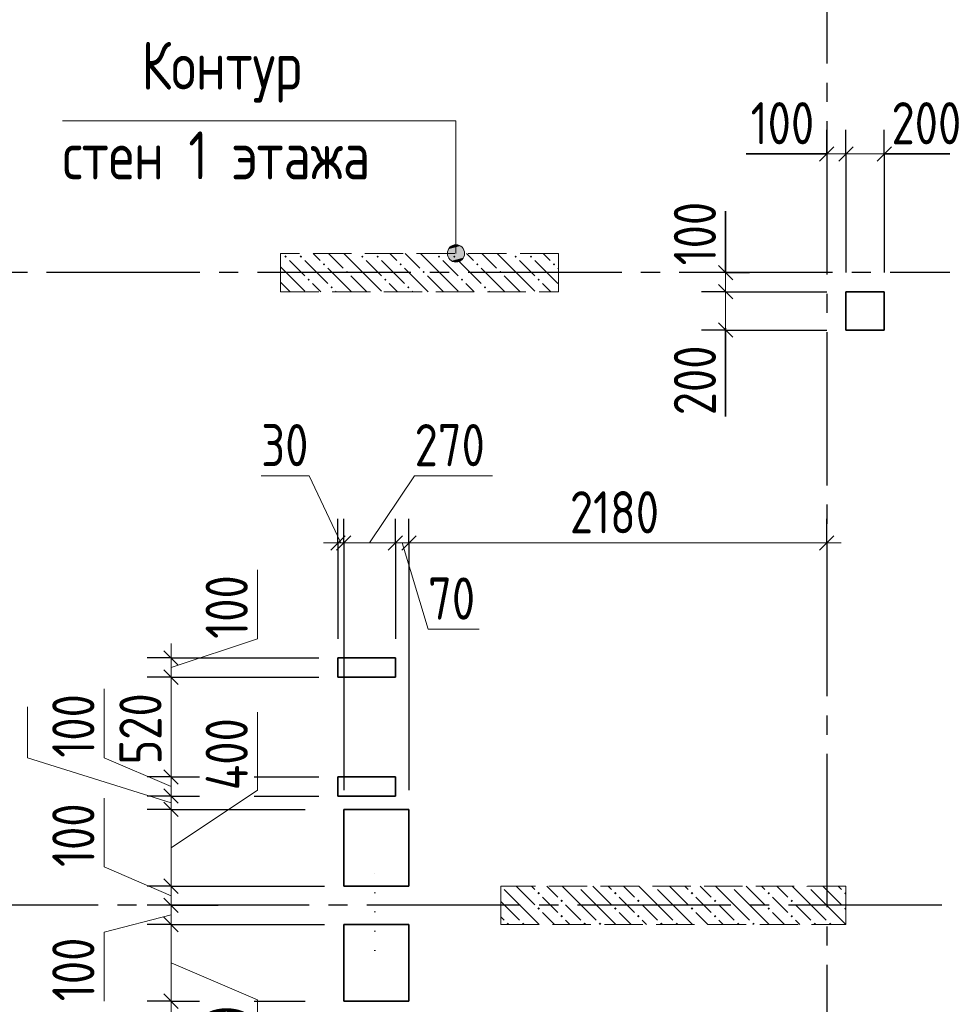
# Model space of a CAD drawing. Header units: millimetres. Extents: x 0 to 43617, y 0 to 59400.
# Tile 2 of 24: x 10414 to 15227, y 25314 to 30449. Entities that reach past the tile are written whole.
import ezdxf

# ---------------------------------------------------------------- set-up
doc = ezdxf.new("R2010")
doc.units = ezdxf.units.MM
for name, pattern in [('______2', [270, 200, -70]), ('______5', [1100, 800, -100, 100, -100]), ('______9', [100, 0, -100])]:
    doc.linetypes.add(name, pattern=pattern)
for name, color, linetype, lineweight in [('Standard', 7, 'Continuous', 25), ('ЖБ Пилон', 180, 'Continuous', 25), ('Оси', 40, '______5', 18), ('Примечания', 7, 'Continuous', 25), ('Сечения символ', 7, 'Continuous', 25)]:
    doc.layers.add(name, color=color, linetype=linetype, lineweight=lineweight)
doc.layers.add('ЖБ Перекрытие верхний уровень', color=7, linetype='Continuous', lineweight=25, true_color=0xe0e0ff)
doc.styles.add('GOST 2.304-81', font='txt')

msp = doc.modelspace()

# ---------------------------------------------------------------- hatches: boundary and pattern name
at = {"layer": 'ЖБ Пилон', "linetype": 'Continuous', "lineweight": 18, "transparency": 33554687}
for points in [[(11794.45190429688, 29213.14086914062), (11800.9521484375, 29219.64111328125), (11807.45239257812, 29213.14086914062), (11800.9521484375, 29206.63452148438)], [(11874.45068359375, 29213.14086914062), (11880.95092773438, 29219.64111328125), (11887.451171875, 29213.14086914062), (11880.95092773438, 29206.63452148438)], [(12194.45190429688, 29213.14086914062), (12200.9521484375, 29219.64111328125), (12207.45239257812, 29213.14086914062), (12200.9521484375, 29206.63452148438)], [(12274.45068359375, 29213.14086914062), (12280.95092773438, 29219.64111328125), (12287.451171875, 29213.14086914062), (12280.95092773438, 29206.63452148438)], [(12594.45190429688, 29213.14086914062), (12600.9521484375, 29219.64111328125), (12607.45239257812, 29213.14086914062), (12600.9521484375, 29206.63452148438)], [(12674.45068359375, 29213.14086914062), (12680.95092773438, 29219.64111328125), (12687.451171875, 29213.14086914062), (12680.95092773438, 29206.63452148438)], [(12994.45190429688, 29213.14086914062), (13000.9521484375, 29219.64111328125), (13007.45239257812, 29213.14086914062), (13000.9521484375, 29206.63452148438)], [(13074.45068359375, 29213.14086914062), (13080.95092773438, 29219.64111328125), (13087.451171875, 29213.14086914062), (13080.95092773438, 29206.63452148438)], [(11994.45190429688, 29173.13232421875), (12000.9521484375, 29179.638671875), (12007.45239257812, 29173.13232421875), (12000.9521484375, 29166.63208007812)], [(12394.45190429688, 29173.13232421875), (12400.9521484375, 29179.638671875), (12407.45239257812, 29173.13232421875), (12400.9521484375, 29166.63208007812)], [(12794.45190429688, 29173.13232421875), (12800.9521484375, 29179.638671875), (12807.45239257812, 29173.13232421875), (12800.9521484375, 29166.63208007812)], [(13194.45190429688, 29173.13232421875), (13200.9521484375, 29179.638671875), (13207.45239257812, 29173.13232421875), (13200.9521484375, 29166.63208007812)], [(12114.453125, 29133.14208984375), (12120.95336914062, 29139.63012695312), (12127.45361328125, 29133.14208984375), (12120.95336914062, 29126.64184570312)], [(12514.453125, 29133.14208984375), (12520.95336914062, 29139.63012695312), (12527.45361328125, 29133.14208984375), (12520.95336914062, 29126.64184570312)], [(12914.453125, 29133.14208984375), (12920.95336914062, 29139.63012695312), (12927.45361328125, 29133.14208984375), (12920.95336914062, 29126.64184570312)], [(11914.453125, 29093.1396484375), (11920.95336914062, 29099.63989257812), (11927.45361328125, 29093.1396484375), (11920.95336914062, 29086.63330078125)], [(12314.453125, 29093.1396484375), (12320.95336914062, 29099.63989257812), (12327.45361328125, 29093.1396484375), (12320.95336914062, 29086.63330078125)], [(12714.453125, 29093.1396484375), (12720.95336914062, 29099.63989257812), (12727.45361328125, 29093.1396484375), (12720.95336914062, 29086.63330078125)], [(13114.453125, 29093.1396484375), (13120.95336914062, 29099.63989257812), (13127.45361328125, 29093.1396484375), (13120.95336914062, 29086.63330078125)], [(12034.45434570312, 29053.13110351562), (12040.95458984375, 29059.63745117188), (12047.44873046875, 29053.13110351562), (12040.95458984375, 29046.64306640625)], [(12434.45434570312, 29053.13110351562), (12440.95458984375, 29059.63745117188), (12447.44873046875, 29053.13110351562), (12440.95458984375, 29046.64306640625)], [(12834.45434570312, 29053.13110351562), (12840.95458984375, 29059.63745117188), (12847.44873046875, 29053.13110351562), (12840.95458984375, 29046.64306640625)], [(12924.31325143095, 25929.99877929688), (12923.9990234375, 25929.68425625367), (12923.9990234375, 25929.99877929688)], [(13114.453125, 25893.13354492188), (13120.95336914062, 25899.63989257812), (13127.45361328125, 25893.13354492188), (13120.95336914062, 25886.63330078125)], [(13324.31325143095, 25929.99877929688), (13320.95336914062, 25926.6357421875), (13317.5934868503, 25929.99877929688)], [(13514.453125, 25893.13354492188), (13520.95336914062, 25899.63989257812), (13527.45361328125, 25893.13354492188), (13520.95336914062, 25886.63330078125)], [(13724.31325143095, 25929.99877929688), (13720.95336914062, 25926.6357421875), (13717.5934868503, 25929.99877929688)], [(13914.453125, 25893.13354492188), (13920.95336914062, 25899.63989257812), (13927.45361328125, 25893.13354492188), (13920.95336914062, 25886.63330078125)], [(14124.31325143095, 25929.99877929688), (14120.95336914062, 25926.6357421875), (14117.5934868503, 25929.99877929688)], [(14314.453125, 25893.13354492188), (14320.95336914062, 25899.63989257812), (14327.45361328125, 25893.13354492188), (14320.95336914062, 25886.63330078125)], [(14524.31325143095, 25929.99877929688), (14520.95336914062, 25926.6357421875), (14517.5934868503, 25929.99877929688)], [(14714.453125, 25893.13354492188), (14720.95336914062, 25899.63989257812), (14723.9990234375, 25896.59137851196), (14723.9990234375, 25889.67895507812), (14720.95336914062, 25886.63330078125)], [(13234.45434570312, 25853.13110351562), (13240.95458984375, 25859.63745117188), (13247.44873046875, 25853.13110351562), (13240.95458984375, 25846.64306640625)], [(13634.45434570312, 25853.13110351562), (13640.95458984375, 25859.63745117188), (13647.44873046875, 25853.13110351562), (13640.95458984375, 25846.64306640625)], [(14034.45434570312, 25853.13110351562), (14040.95458984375, 25859.63745117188), (14047.44873046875, 25853.13110351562), (14040.95458984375, 25846.64306640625)], [(14434.45434570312, 25853.13110351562), (14440.95458984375, 25859.63745117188), (14447.44873046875, 25853.13110351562), (14440.95458984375, 25846.64306640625)], [(13114.453125, 25813.14086914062), (13120.95336914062, 25819.64111328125), (13127.45361328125, 25813.14086914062), (13120.95336914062, 25806.63452148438)], [(13234.45434570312, 25773.13232421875), (13240.95458984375, 25779.638671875), (13247.44873046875, 25773.13232421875), (13240.95458984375, 25766.63208007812)], [(13514.453125, 25813.14086914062), (13520.95336914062, 25819.64111328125), (13527.45361328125, 25813.14086914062), (13520.95336914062, 25806.63452148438)], [(13634.45434570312, 25773.13232421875), (13640.95458984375, 25779.638671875), (13647.44873046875, 25773.13232421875), (13640.95458984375, 25766.63208007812)], [(13914.453125, 25813.14086914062), (13920.95336914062, 25819.64111328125), (13927.45361328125, 25813.14086914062), (13920.95336914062, 25806.63452148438)], [(14034.45434570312, 25773.13232421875), (14040.95458984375, 25779.638671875), (14047.44873046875, 25773.13232421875), (14040.95458984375, 25766.63208007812)], [(14314.453125, 25813.14086914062), (14320.95336914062, 25819.64111328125), (14327.45361328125, 25813.14086914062), (14320.95336914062, 25806.63452148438)], [(14434.45434570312, 25773.13232421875), (14440.95458984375, 25779.638671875), (14447.44873046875, 25773.13232421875), (14440.95458984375, 25766.63208007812)], [(14714.453125, 25813.14086914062), (14720.95336914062, 25819.64111328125), (14723.9990234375, 25816.59545898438), (14723.9990234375, 25809.68303555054), (14720.95336914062, 25806.63452148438)], [(12954.443359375, 25733.14208984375), (12960.94970703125, 25739.63012695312), (12967.44995117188, 25733.14208984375), (12964.30958932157, 25729.99877929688), (12957.58666992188, 25729.99877929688)], [(13034.45434570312, 25733.14208984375), (13040.95458984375, 25739.63012695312), (13047.44873046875, 25733.14208984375), (13044.31131731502, 25729.99877929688), (13037.59470755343, 25729.99877929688)], [(13354.44946289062, 25733.14208984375), (13360.94970703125, 25739.63012695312), (13367.44995117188, 25733.14208984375), (13364.30958932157, 25729.99877929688), (13357.58982474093, 25729.99877929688)], [(13434.45434570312, 25733.14208984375), (13440.95458984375, 25739.63012695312), (13447.44873046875, 25733.14208984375), (13444.31131731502, 25729.99877929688), (13437.59470755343, 25729.99877929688)], [(13754.44946289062, 25733.14208984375), (13760.94970703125, 25739.63012695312), (13767.44995117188, 25733.14208984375), (13764.30958932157, 25729.99877929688), (13757.58982474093, 25729.99877929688)], [(13834.45434570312, 25733.14208984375), (13840.95458984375, 25739.63012695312), (13847.44873046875, 25733.14208984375), (13844.31131731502, 25729.99877929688), (13837.59470755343, 25729.99877929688)], [(14154.44946289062, 25733.14208984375), (14160.94970703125, 25739.63012695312), (14167.44995117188, 25733.14208984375), (14164.30958932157, 25729.99877929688), (14157.58982474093, 25729.99877929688)], [(14234.45434570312, 25733.14208984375), (14240.95458984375, 25739.63012695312), (14247.44873046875, 25733.14208984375), (14244.31131731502, 25729.99877929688), (14237.59470755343, 25729.99877929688)], [(14554.44946289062, 25733.14208984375), (14560.94970703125, 25739.63012695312), (14567.44995117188, 25733.14208984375), (14564.30958932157, 25729.99877929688), (14557.58982474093, 25729.99877929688)], [(14634.45434570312, 25733.14208984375), (14640.95458984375, 25739.63012695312), (14647.44873046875, 25733.14208984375), (14644.31131731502, 25729.99877929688), (14637.59470755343, 25729.99877929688)]]:
    msp.add_hatch(color=7, dxfattribs=at).paths.add_polyline_path(points, flags=16)
at = {"layer": 'Примечания', "linetype": 'Continuous', "lineweight": 13, "transparency": 33554687}
for points in [[(12667.21801757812, 29268.69506835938), (12712.22534179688, 29268.69506835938), (12689.71557617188, 29275)], [(12728.41186523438, 29252.50244140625), (12651.01928710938, 29252.50244140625), (12644.72045898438, 29229.99877929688)], [(12728.41186523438, 29252.50244140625), (12644.72045898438, 29229.99877929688), (12734.72290039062, 29229.99877929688)], [(12734.72290039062, 29229.99877929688), (12644.72045898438, 29229.99877929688), (12651.01928710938, 29207.50122070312)], [(12712.22534179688, 29268.69506835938), (12667.21801757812, 29268.69506835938), (12651.01928710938, 29252.50244140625)], [(12712.22534179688, 29268.69506835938), (12651.01928710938, 29252.50244140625), (12728.41186523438, 29252.50244140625)], [(12734.72290039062, 29229.99877929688), (12651.01928710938, 29207.50122070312), (12728.41186523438, 29207.50122070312)], [(12728.41186523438, 29207.50122070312), (12651.01928710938, 29207.50122070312), (12667.21801757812, 29191.29638671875)], [(12728.41186523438, 29207.50122070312), (12667.21801757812, 29191.29638671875), (12712.22534179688, 29191.29638671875)], [(12712.22534179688, 29191.29638671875), (12667.21801757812, 29191.29638671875), (12689.71557617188, 29185.00366210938)]]:
    msp.add_hatch(color=7, dxfattribs=at).paths.add_polyline_path(points)

# ---------------------------------------------------------------- linework, layer by layer
at = {"layer": 'Standard', "color": 251, "linetype": 'Continuous', "lineweight": -3, "true_color": 0x656565, "transparency": 33554687}
for p, q in [((14623.9990234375, 29749.072265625), (14623.9990234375, 29874.06616210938)), ((14723.9990234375, 29749.072265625), (14723.9990234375, 29874.06616210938)), ((14923.9990234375, 29749.072265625), (14923.9990234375, 29874.06616210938)), ((14623.9990234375, 29749.072265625), (14623.9990234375, 29624.072265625)), ((14623.9990234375, 29749.072265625), (14623.9990234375, 29749.072265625)), ((14723.9990234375, 29749.072265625), (14723.9990234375, 29624.072265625)), ((14723.9990234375, 29749.072265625), (14723.9990234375, 29129.99877929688)), ((14923.9990234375, 29749.072265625), (14923.9990234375, 29624.072265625)), ((14923.9990234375, 29749.072265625), (14923.9990234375, 29129.99877929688)), ((14095.99609375, 29129.99877929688), (13970.99609375, 29129.99877929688)), ((14095.99609375, 29129.99877929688), (14220.99609375, 29129.99877929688)), ((14095.99609375, 29129.99877929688), (14095.99609375, 29129.99877929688)), ((14095.99609375, 29029.99877929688), (13970.99609375, 29029.99877929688)), ((14095.99609375, 29029.99877929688), (14220.99609375, 29029.99877929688)), ((14095.99609375, 29029.99877929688), (14623.9990234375, 29029.99877929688)), ((14095.99609375, 28829.99877929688), (13970.99609375, 28829.99877929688)), ((14095.99609375, 28829.99877929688), (14220.99609375, 28829.99877929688)), ((14095.99609375, 28829.99877929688), (14623.9990234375, 28829.99877929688)), ((12074.00512695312, 27719.9951171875), (12074.00512695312, 27844.9951171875)), ((12104.11376953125, 27719.9951171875), (12104.11376953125, 27844.9951171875)), ((12374.00512695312, 27719.9951171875), (12374.00512695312, 27844.9951171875)), ((12444.1162109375, 27719.9951171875), (12444.1162109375, 27844.9951171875)), ((14623.9990234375, 27719.9951171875), (14623.9990234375, 27844.9951171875)), ((12074.00512695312, 27719.9951171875), (12074.00512695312, 27595.00122070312)), ((12104.11376953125, 27719.9951171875), (12104.11376953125, 27595.00122070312)), ((12374.00512695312, 27719.9951171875), (12374.00512695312, 27595.00122070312)), ((12444.1162109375, 27719.9951171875), (12444.1162109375, 27595.00122070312)), ((14623.9990234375, 27719.9951171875), (14623.9990234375, 27595.00122070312)), ((14623.9990234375, 27719.9951171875), (14623.9990234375, 27719.9951171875)), ((11203.8818359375, 27119.93408203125), (11078.88793945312, 27119.93408203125)), ((11203.8818359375, 27119.93408203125), (11328.8818359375, 27119.93408203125)), ((11203.8818359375, 27019.93408203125), (11078.88793945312, 27019.93408203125)), ((11203.8818359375, 27019.93408203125), (11328.8818359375, 27019.93408203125)), ((11203.8818359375, 26499.93286132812), (11078.88793945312, 26499.93286132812)), ((11203.8818359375, 26499.93286132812), (11328.8818359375, 26499.93286132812)), ((11203.8818359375, 26399.93286132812), (11078.88793945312, 26399.93286132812)), ((11203.8818359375, 26399.93286132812), (11328.8818359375, 26399.93286132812)), ((11203.8818359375, 26329.99877929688), (11078.88793945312, 26329.99877929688)), ((11203.8818359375, 26329.99877929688), (11328.8818359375, 26329.99877929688)), ((11203.8818359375, 25929.99877929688), (11078.88793945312, 25929.99877929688)), ((11203.8818359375, 25929.99877929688), (11328.8818359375, 25929.99877929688)), ((11203.8818359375, 25829.99877929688), (11078.88793945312, 25829.99877929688)), ((11203.8818359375, 25829.99877929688), (11328.8818359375, 25829.99877929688)), ((11203.8818359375, 25729.99877929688), (11078.88793945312, 25729.99877929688)), ((11203.8818359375, 25729.99877929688), (11328.8818359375, 25729.99877929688)), ((11203.8818359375, 25330.06591796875), (11078.88793945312, 25330.06591796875)), ((11203.8818359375, 25330.06591796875), (11328.8818359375, 25330.06591796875))]:
    msp.add_line(p, q, dxfattribs=at)
at = {"layer": 'Standard', "color": 7, "linetype": 'Continuous', "lineweight": 25, "transparency": 33554687}
for p, q in [((14586.4990234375, 29711.57836914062), (14661.4990234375, 29786.572265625)), ((14686.4990234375, 29711.57836914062), (14761.4990234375, 29786.572265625)), ((14886.4990234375, 29711.57836914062), (14961.4990234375, 29786.572265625)), ((14058.49609375, 29167.49267578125), (14133.49609375, 29092.49877929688)), ((14058.49609375, 29067.49267578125), (14133.49609375, 28992.49877929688)), ((14058.49609375, 28867.49267578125), (14133.49609375, 28792.49877929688)), ((12036.4990234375, 27682.4951171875), (12111.50512695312, 27757.50122070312)), ((12066.61376953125, 27682.4951171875), (12141.61376953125, 27757.50122070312)), ((12336.4990234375, 27682.4951171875), (12411.50512695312, 27757.50122070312)), ((12406.6162109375, 27682.4951171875), (12481.6162109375, 27757.50122070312)), ((14586.4990234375, 27682.4951171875), (14661.4990234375, 27757.50122070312)), ((11166.3818359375, 27157.43408203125), (11241.3818359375, 27082.43408203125)), ((11166.3818359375, 27057.43408203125), (11241.3818359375, 26982.43408203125)), ((11166.3818359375, 26537.43286132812), (11241.3818359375, 26462.43286132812)), ((11166.3818359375, 26437.43286132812), (11241.3818359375, 26362.43286132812)), ((11166.3818359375, 26367.49267578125), (11241.3818359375, 26292.49877929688)), ((11166.3818359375, 25967.49267578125), (11241.3818359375, 25892.49877929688)), ((11166.3818359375, 25867.49267578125), (11241.3818359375, 25792.49877929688)), ((11166.3818359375, 25767.49267578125), (11241.3818359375, 25692.49877929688)), ((11166.3818359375, 25367.56591796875), (11241.3818359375, 25292.55981445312))]:
    msp.add_line(p, q, dxfattribs=at)
at = {"layer": 'Standard', "color": 7, "linetype": 'Continuous', "lineweight": 13, "transparency": 33554687}
for p, q in [((14623.9990234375, 29749.072265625), (14548.9990234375, 29749.072265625)), ((14623.9990234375, 29749.072265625), (14723.9990234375, 29749.072265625)), ((14723.9990234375, 29749.072265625), (14923.9990234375, 29749.072265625)), ((14923.9990234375, 29749.072265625), (14998.9990234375, 29749.072265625)), ((14095.99609375, 29129.99877929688), (14095.99609375, 29205.0048828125)), ((14095.99609375, 29029.99877929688), (14095.99609375, 28829.99877929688)), ((14095.99609375, 28829.99877929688), (14095.99609375, 28754.99877929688)), ((11924.2919921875, 28070.00122070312), (11674.00512695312, 28070.00122070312)), ((12089.05639648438, 27719.9951171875), (11924.2919921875, 28070.00122070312)), ((12239.05639648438, 27719.9951171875), (12474.00512695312, 28070.00122070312)), ((12474.00512695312, 28070.00122070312), (12880.62133789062, 28070.00122070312)), ((12074.00512695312, 27719.9951171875), (11998.9990234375, 27719.9951171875)), ((12074.00512695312, 27719.9951171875), (12104.11376953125, 27719.9951171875)), ((12104.11376953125, 27719.9951171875), (12374.00512695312, 27719.9951171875)), ((12374.00512695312, 27719.9951171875), (12444.1162109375, 27719.9951171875)), ((12409.0576171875, 27719.9951171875), (12544.1162109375, 27270.00122070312)), ((12444.1162109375, 27719.9951171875), (14623.9990234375, 27719.9951171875)), ((14623.9990234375, 27719.9951171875), (14698.9990234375, 27719.9951171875)), ((11653.92456054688, 27219.93408203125), (11653.92456054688, 27579.65698242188)), ((12544.1162109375, 27270.00122070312), (12810.04028320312, 27270.00122070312)), ((11203.8818359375, 27069.94018554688), (11653.92456054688, 27219.93408203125)), ((11203.8818359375, 27119.93408203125), (11203.8818359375, 27194.92797851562)), ((11203.8818359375, 27119.93408203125), (11203.8818359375, 27019.93408203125)), ((10853.92456054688, 26599.93286132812), (10853.92456054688, 26959.66186523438)), ((10453.88793945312, 26599.93286132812), (10453.88793945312, 26865.86303710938)), ((11653.92456054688, 26429.99877929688), (11653.92456054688, 26836.62109375)), ((11203.8818359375, 26364.9658203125), (10453.88793945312, 26599.93286132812)), ((11203.8818359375, 26449.93286132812), (10853.92456054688, 26599.93286132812)), ((11203.8818359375, 26129.99877929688), (11653.92456054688, 26429.99877929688)), ((11203.8818359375, 26399.93286132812), (11203.8818359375, 26329.99877929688)), ((10853.92456054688, 26029.99877929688), (10853.92456054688, 26389.72778320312)), ((11203.8818359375, 25879.99877929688), (10853.92456054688, 26029.99877929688)), ((11203.8818359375, 25829.99877929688), (11203.8818359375, 25729.99877929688)), ((11203.8818359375, 25779.99877929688), (10853.92456054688, 25689.72778320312)), ((11203.8818359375, 25729.99877929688), (11203.8818359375, 25330.06591796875)), ((10853.92456054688, 25689.72778320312), (10853.92456054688, 25329.99877929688)), ((11203.8818359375, 25530.029296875), (11653.92456054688, 25336.68212890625)), ((11203.8818359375, 25330.06591796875), (11203.8818359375, 25260.05859375)), ((11653.92456054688, 25336.68212890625), (11653.92456054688, 24930.06591796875))]:
    msp.add_line(p, q, dxfattribs=at)
for points in [[(14095.99609375, 29129.99877929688), (14095.99609375, 29099.85176199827), (14095.99609375, 29099.85176199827), (14095.99609375, 29029.99877929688)], [(11203.8818359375, 27019.93408203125), (11203.8818359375, 26897.56516511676), (11203.8818359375, 26897.56516511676), (11203.8818359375, 26791.37281640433), (11203.8818359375, 26791.37281640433), (11203.8818359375, 26511.24340379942), (11203.8818359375, 26511.24340379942), (11203.8818359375, 26499.93286132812)], [(11203.8818359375, 26499.93286132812), (11203.8818359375, 26498.53978757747), (11203.8818359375, 26498.53978757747), (11203.8818359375, 26399.93286132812)], [(11203.8818359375, 26329.99877929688), (11203.8818359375, 26301.61868364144), (11203.8818359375, 26301.61868364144), (11203.8818359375, 26138.87868528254), (11203.8818359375, 26138.87868528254), (11203.8818359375, 25929.99877929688)], [(11203.8818359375, 25929.99877929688), (11203.8818359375, 25846.04565645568), (11203.8818359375, 25846.04565645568), (11203.8818359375, 25829.99877929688)]]:
    msp.add_lwpolyline(points, dxfattribs=at)
at = {"layer": 'Standard', "color": 251, "linetype": 'Continuous', "lineweight": -3, "true_color": 0x656565, "transparency": 33554687}
for points in [[(12074.00512695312, 27719.9951171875), (12074.00512695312, 27688.88503360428), (12074.00512695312, 27688.88503360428), (12074.00512695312, 27219.9951171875)], [(12104.11376953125, 27719.9951171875), (12104.11376953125, 27661.20265425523), (12104.11376953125, 27661.20265425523), (12104.11376953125, 26429.99877929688)], [(12374.00512695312, 27719.9951171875), (12374.00512695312, 27413.06011777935), (12374.00512695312, 27413.06011777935), (12374.00512695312, 27219.9951171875)], [(12444.1162109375, 27719.9951171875), (12444.1162109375, 27348.59883831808), (12444.1162109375, 27348.59883831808), (12444.1162109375, 26429.99877929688)], [(11203.8818359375, 27119.93408203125), (11507.23119837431, 27119.93408203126), (11507.23119837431, 27119.93408203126), (11550.46305297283, 27119.93408203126), (11550.46305297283, 27119.93408203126), (11590.91750272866, 27119.93408203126), (11590.91750272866, 27119.93408203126), (11591.87297684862, 27119.93408203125), (11591.87297684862, 27119.93408203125), (11602.8474708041, 27119.93408203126), (11602.8474708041, 27119.93408203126), (11608.55763824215, 27119.93408203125), (11608.55763824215, 27119.93408203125), (11615.129016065, 27119.93408203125), (11615.129016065, 27119.93408203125), (11624.93208972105, 27119.93408203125), (11624.93208972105, 27119.93408203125), (11636.92016601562, 27119.93408203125), (11636.92016601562, 27119.93408203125), (11636.92016601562, 27119.93408203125), (11636.92016601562, 27119.93408203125), (11636.92016601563, 27119.93408203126), (11636.92016601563, 27119.93408203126), (11973.88916015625, 27119.93408203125)], [(11203.8818359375, 27019.93408203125), (11313.67827016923, 27019.93408203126), (11313.67827016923, 27019.93408203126), (11421.43104895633, 27019.93408203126), (11421.43104895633, 27019.93408203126), (11522.26131441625, 27019.93408203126), (11522.26131441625, 27019.93408203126), (11524.64277578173, 27019.93408203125), (11524.64277578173, 27019.93408203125), (11551.99603717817, 27019.93408203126), (11551.99603717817, 27019.93408203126), (11566.22828362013, 27019.93408203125), (11566.22828362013, 27019.93408203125), (11582.60704477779, 27019.93408203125), (11582.60704477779, 27019.93408203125), (11607.04061203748, 27019.93408203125), (11607.04061203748, 27019.93408203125), (11636.92016601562, 27019.93408203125), (11636.92016601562, 27019.93408203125), (11636.92016601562, 27019.93408203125), (11636.92016601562, 27019.93408203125), (11636.92016601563, 27019.93408203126), (11636.92016601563, 27019.93408203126), (11973.88916015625, 27019.93408203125)], [(11203.8818359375, 26499.93286132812), (11287.56796157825, 26499.93286132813), (11287.56796157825, 26499.93286132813), (11346.11512286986, 26499.93286132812), (11346.11512286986, 26499.93286132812), (11351.9775390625, 26499.93286132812)], [(11636.92016601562, 26499.93286132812), (11636.92016601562, 26499.93286132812), (11636.92016601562, 26499.93286132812), (11636.92016601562, 26499.93286132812), (11636.92016601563, 26499.93286132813), (11636.92016601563, 26499.93286132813), (11973.88916015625, 26499.93286132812)], [(11203.8818359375, 26399.93286132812), (11236.71652795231, 26399.93286132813), (11236.71652795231, 26399.93286132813), (11303.78576824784, 26399.93286132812), (11303.78576824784, 26399.93286132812), (11351.9775390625, 26399.93286132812)], [(11636.92016601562, 26399.93286132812), (11636.92016601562, 26399.93286132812), (11636.92016601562, 26399.93286132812), (11636.92016601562, 26399.93286132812), (11636.92016601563, 26399.93286132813), (11636.92016601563, 26399.93286132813), (11973.88916015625, 26399.93286132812)], [(11203.8818359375, 26329.99877929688), (11274.18312266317, 26329.99877929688), (11274.18312266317, 26329.99877929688), (11358.22648372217, 26329.99877929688), (11358.22648372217, 26329.99877929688), (11483.60099131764, 26329.99877929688), (11483.60099131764, 26329.99877929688), (11636.92016601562, 26329.99877929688), (11636.92016601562, 26329.99877929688), (11636.92016601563, 26329.99877929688), (11636.92016601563, 26329.99877929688), (11903.76586914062, 26329.99877929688)], [(11203.8818359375, 25929.99877929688), (11228.13859857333, 25929.99877929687), (11228.13859857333, 25929.99877929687), (11412.03508058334, 25929.99877929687), (11412.03508058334, 25929.99877929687), (11636.92016601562, 25929.99877929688), (11636.92016601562, 25929.99877929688), (11636.92016601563, 25929.99877929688), (11636.92016601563, 25929.99877929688), (12003.8818359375, 25929.99877929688)], [(11203.8818359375, 25829.99877929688), (11394.14360289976, 25829.99877929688), (11394.14360289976, 25829.99877929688), (11449.96948242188, 25829.99877929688)], [(11203.8818359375, 25729.99877929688), (11376.25212521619, 25729.99877929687), (11376.25212521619, 25729.99877929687), (11636.92016601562, 25729.99877929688), (11636.92016601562, 25729.99877929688), (11636.92016601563, 25729.99877929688), (11636.92016601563, 25729.99877929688), (12003.8818359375, 25729.99877929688)], [(11203.8818359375, 25330.06591796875), (11304.69822658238, 25330.06591796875), (11304.69822658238, 25330.06591796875), (11351.9775390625, 25330.06591796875)], [(11636.92016601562, 25330.06591796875), (11636.92016601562, 25330.06591796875), (11636.92016601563, 25330.06591796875), (11636.92016601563, 25330.06591796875), (11903.76586914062, 25330.06591796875)]]:
    msp.add_lwpolyline(points, dxfattribs=at)
at = {"layer": 'ЖБ Перекрытие верхний уровень', "color": 7, "linetype": 'Continuous', "lineweight": 35, "transparency": 33554687}
for p, q in [((14623.9990234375, 29749.072265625), (14203.99780273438, 29749.072265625)), ((14923.9990234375, 29749.072265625), (15393.994140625, 29749.072265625)), ((14095.99609375, 29129.99877929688), (14095.99609375, 29450)), ((14923.9990234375, 29029.99877929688), (14723.9990234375, 29029.99877929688)), ((14723.9990234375, 29029.99877929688), (14723.9990234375, 28829.99877929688)), ((14923.9990234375, 28829.99877929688), (14923.9990234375, 29029.99877929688)), ((14095.99609375, 28839.99633789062), (14095.99609375, 28379.99877929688)), ((14723.9990234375, 28829.99877929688), (14923.9990234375, 28829.99877929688)), ((12374.00512695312, 27120.00122070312), (12074.00512695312, 27120.00122070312)), ((12074.00512695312, 27120.00122070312), (12074.00512695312, 27020.00122070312)), ((12374.00512695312, 27020.00122070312), (12374.00512695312, 27120.00122070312)), ((12074.00512695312, 27020.00122070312), (12374.00512695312, 27020.00122070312)), ((12374.00512695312, 26500), (12074.00512695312, 26500)), ((12074.00512695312, 26500), (12074.00512695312, 26400)), ((12374.00512695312, 26400), (12374.00512695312, 26500)), ((12074.00512695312, 26400), (12374.00512695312, 26400)), ((12444.00024414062, 26329.99877929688), (12103.99780273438, 26329.99877929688)), ((12103.99780273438, 26329.99877929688), (12103.99780273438, 25929.99877929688)), ((12444.00024414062, 25929.99877929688), (12444.00024414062, 26329.99877929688)), ((12103.99780273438, 25929.99877929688), (12444.00024414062, 25929.99877929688)), ((12444.00024414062, 25729.99877929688), (12103.99780273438, 25729.99877929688)), ((12103.99780273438, 25729.99877929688), (12103.99780273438, 25329.99877929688)), ((12444.00024414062, 25329.99877929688), (12444.00024414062, 25729.99877929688)), ((12103.99780273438, 25329.99877929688), (12444.00024414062, 25329.99877929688))]:
    msp.add_line(p, q, dxfattribs=at)
at = {"layer": 'ЖБ Пилон', "color": 253, "linetype": '______2', "lineweight": 13, "true_color": 0xa0a0a0, "transparency": 33554687}
for p, q in [((13223.9990234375, 29229.99877929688), (11774.00512695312, 29229.99877929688)), ((11774.00512695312, 29229.99877929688), (11774.00512695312, 29029.99877929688)), ((13223.9990234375, 29029.99877929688), (13223.9990234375, 29229.99877929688)), ((11774.00512695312, 29029.99877929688), (13223.9990234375, 29029.99877929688)), ((14723.9990234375, 25929.99877929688), (12923.9990234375, 25929.99877929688)), ((12923.9990234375, 25929.99877929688), (12923.9990234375, 25729.99877929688)), ((14723.9990234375, 25729.99877929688), (14723.9990234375, 25929.99877929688)), ((12923.9990234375, 25729.99877929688), (14723.9990234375, 25729.99877929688))]:
    msp.add_line(p, q, dxfattribs=at)
at = {"layer": 'ЖБ Пилон', "color": 9, "linetype": 'Continuous', "lineweight": 18, "true_color": 0xc7c7c7, "transparency": 33554687}
for p, q in [((11944.091796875, 29229.99877929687), (11980.95092773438, 29193.1396484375)), ((12024.08447265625, 29229.99877929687), (12100.9521484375, 29153.13110351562)), ((12220.95336914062, 29113.14086914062), (12104.09545898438, 29229.99877929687)), ((12344.091796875, 29229.99877929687), (12380.95092773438, 29193.1396484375)), ((12424.08447265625, 29229.99877929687), (12500.9521484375, 29153.13110351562)), ((12620.95336914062, 29113.14086914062), (12504.09545898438, 29229.99877929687)), ((12744.091796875, 29229.99877929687), (12780.95092773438, 29193.1396484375)), ((12824.08447265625, 29229.99877929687), (12900.9521484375, 29153.13110351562)), ((13020.95336914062, 29113.14086914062), (12904.09545898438, 29229.99877929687)), ((13144.091796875, 29229.99877929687), (13180.95092773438, 29193.1396484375)), ((11820.95336914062, 29193.1396484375), (11900.9521484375, 29113.14086914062)), ((11900.9521484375, 29193.1396484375), (12020.95336914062, 29073.13232421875)), ((12220.95336914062, 29193.1396484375), (12300.9521484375, 29113.14086914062)), ((12300.9521484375, 29193.1396484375), (12420.95336914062, 29073.13232421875)), ((12620.95336914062, 29193.1396484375), (12700.9521484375, 29113.14086914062)), ((12700.9521484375, 29193.1396484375), (12820.95336914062, 29073.13232421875)), ((13020.95336914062, 29193.1396484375), (13100.9521484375, 29113.14086914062)), ((13100.9521484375, 29193.1396484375), (13220.95336914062, 29073.13232421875)), ((11820.95336914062, 29113.14086914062), (11774.00512695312, 29160.08911132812)), ((12140.95458984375, 29033.14208984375), (12020.95336914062, 29153.13110351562)), ((12540.95458984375, 29033.14208984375), (12420.95336914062, 29153.13110351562)), ((12940.95458984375, 29033.14208984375), (12820.95336914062, 29153.13110351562)), ((13223.9990234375, 29150.08575903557), (13220.95336914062, 29153.13110351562)), ((11774.00512695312, 29080.09033203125), (11820.95336914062, 29033.14208984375)), ((11820.95336914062, 29113.14086914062), (11900.9521484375, 29033.14208984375)), ((11980.95092773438, 29033.14208984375), (11940.95458984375, 29073.13232421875)), ((12140.95458984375, 29113.14086914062), (12220.95336914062, 29033.14208984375)), ((12220.95336914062, 29113.14086914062), (12300.9521484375, 29033.14208984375)), ((12380.95092773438, 29033.14208984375), (12340.95458984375, 29073.13232421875)), ((12540.95458984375, 29113.14086914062), (12620.95336914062, 29033.14208984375)), ((12620.95336914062, 29113.14086914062), (12700.9521484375, 29033.14208984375)), ((12780.95092773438, 29033.14208984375), (12740.95458984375, 29073.13232421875)), ((12940.95458984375, 29113.14086914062), (13020.95336914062, 29033.14208984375)), ((13020.95336914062, 29113.14086914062), (13100.9521484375, 29033.14208984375)), ((13180.95092773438, 29033.14208984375), (13140.95458984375, 29073.13232421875)), ((11820.95336914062, 29033.14208984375), (11824.0966796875, 29029.99877929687)), ((11984.09423828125, 29029.99877929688), (11980.95092773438, 29033.14208984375)), ((12060.94970703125, 29033.14208984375), (12064.09277779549, 29029.99877929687)), ((12140.95458984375, 29033.14208984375), (12144.09742082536, 29029.99877929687)), ((12220.95336914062, 29033.14208984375), (12224.0966796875, 29029.99877929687)), ((12384.09423828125, 29029.99877929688), (12380.95092773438, 29033.14208984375)), ((12460.94970703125, 29033.14208984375), (12464.09277779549, 29029.99877929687)), ((12540.95458984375, 29033.14208984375), (12544.09742082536, 29029.99877929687)), ((12620.95336914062, 29033.14208984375), (12624.0966796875, 29029.99877929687)), ((12784.09423828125, 29029.99877929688), (12780.95092773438, 29033.14208984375)), ((12860.94970703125, 29033.14208984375), (12864.09277779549, 29029.99877929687)), ((12940.95458984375, 29033.14208984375), (12944.09742082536, 29029.99877929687)), ((13020.95336914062, 29033.14208984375), (13024.0966796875, 29029.99877929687)), ((13184.09423828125, 29029.99877929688), (13180.95092773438, 29033.14208984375)), ((12940.95458984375, 25913.14086914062), (13020.95336914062, 25833.14208984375)), ((13020.95336914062, 25913.14086914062), (13004.09545898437, 25929.99877929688)), ((13020.95336914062, 25913.14086914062), (13100.9521484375, 25833.14208984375)), ((13084.09295200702, 25929.99877929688), (13100.9521484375, 25913.14086914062)), ((13164.08691406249, 25929.99877929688), (13220.95336914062, 25873.13232421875)), ((13340.95458984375, 25833.14208984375), (13244.08804671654, 25929.99877929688)), ((13340.95458984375, 25913.14086914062), (13420.95336914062, 25833.14208984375)), ((13420.95336914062, 25913.14086914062), (13404.09545898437, 25929.99877929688)), ((13420.95336914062, 25913.14086914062), (13500.9521484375, 25833.14208984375)), ((13484.09295200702, 25929.99877929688), (13500.9521484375, 25913.14086914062)), ((13564.08691406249, 25929.99877929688), (13620.95336914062, 25873.13232421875)), ((13740.95458984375, 25833.14208984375), (13644.08804671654, 25929.99877929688)), ((13740.95458984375, 25913.14086914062), (13820.95336914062, 25833.14208984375)), ((13820.95336914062, 25913.14086914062), (13804.09545898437, 25929.99877929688)), ((13820.95336914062, 25913.14086914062), (13900.9521484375, 25833.14208984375)), ((13884.09295200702, 25929.99877929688), (13900.9521484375, 25913.14086914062)), ((13964.08691406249, 25929.99877929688), (14020.95336914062, 25873.13232421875)), ((14140.95458984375, 25833.14208984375), (14044.08804671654, 25929.99877929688)), ((14140.95458984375, 25913.14086914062), (14220.95336914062, 25833.14208984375)), ((14220.95336914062, 25913.14086914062), (14204.09545898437, 25929.99877929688)), ((14220.95336914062, 25913.14086914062), (14300.9521484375, 25833.14208984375)), ((14284.09295200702, 25929.99877929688), (14300.9521484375, 25913.14086914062)), ((14364.08691406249, 25929.99877929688), (14420.95336914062, 25873.13232421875)), ((14540.95458984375, 25833.14208984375), (14444.08804671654, 25929.99877929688)), ((14540.95458984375, 25913.14086914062), (14620.95336914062, 25833.14208984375)), ((14620.95336914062, 25913.14086914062), (14604.09545898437, 25929.99877929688)), ((14620.95336914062, 25913.14086914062), (14700.9521484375, 25833.14208984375)), ((14684.09295200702, 25929.99877929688), (14700.9521484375, 25913.14086914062)), ((12940.95458984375, 25833.14208984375), (12923.9990234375, 25850.09593145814)), ((12940.95458984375, 25833.14208984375), (13020.95336914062, 25753.13110351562)), ((13020.95336914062, 25833.14208984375), (13124.09667968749, 25729.99877929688)), ((13180.95092773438, 25833.14208984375), (13140.95458984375, 25873.13232421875)), ((13220.95336914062, 25793.13354492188), (13180.95092773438, 25833.14208984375)), ((13260.94970703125, 25833.14208984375), (13340.95458984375, 25753.13110351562)), ((13340.95458984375, 25833.14208984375), (13420.95336914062, 25753.13110351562)), ((13420.95336914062, 25833.14208984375), (13524.09667968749, 25729.99877929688)), ((13580.95092773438, 25833.14208984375), (13540.95458984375, 25873.13232421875)), ((13620.95336914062, 25793.13354492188), (13580.95092773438, 25833.14208984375)), ((13660.94970703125, 25833.14208984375), (13740.95458984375, 25753.13110351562)), ((13740.95458984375, 25833.14208984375), (13820.95336914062, 25753.13110351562)), ((13820.95336914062, 25833.14208984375), (13924.09667968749, 25729.99877929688)), ((13980.95092773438, 25833.14208984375), (13940.95458984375, 25873.13232421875)), ((14020.95336914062, 25793.13354492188), (13980.95092773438, 25833.14208984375)), ((14060.94970703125, 25833.14208984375), (14140.95458984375, 25753.13110351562)), ((14140.95458984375, 25833.14208984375), (14220.95336914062, 25753.13110351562)), ((14220.95336914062, 25833.14208984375), (14324.09667968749, 25729.99877929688)), ((14380.95092773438, 25833.14208984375), (14340.95458984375, 25873.13232421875)), ((14420.95336914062, 25793.13354492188), (14380.95092773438, 25833.14208984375)), ((14460.94970703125, 25833.14208984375), (14540.95458984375, 25753.13110351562)), ((14540.95458984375, 25833.14208984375), (14620.95336914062, 25753.13110351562)), ((14620.95336914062, 25833.14208984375), (14723.9990234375, 25730.09643554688)), ((13140.95458984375, 25793.13354492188), (13204.08614430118, 25729.99877929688)), ((13540.95458984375, 25793.13354492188), (13604.08614430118, 25729.99877929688)), ((13940.95458984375, 25793.13354492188), (14004.08614430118, 25729.99877929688)), ((14340.95458984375, 25793.13354492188), (14404.08614430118, 25729.99877929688)), ((12923.9990234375, 25770.08796344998), (12940.95458984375, 25753.13110351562)), ((13260.94970703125, 25753.13110351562), (13284.08438460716, 25729.99877929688)), ((13660.94970703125, 25753.13110351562), (13684.08438460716, 25729.99877929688)), ((14060.94970703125, 25753.13110351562), (14084.08438460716, 25729.99877929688)), ((14460.94970703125, 25753.13110351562), (14484.08438460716, 25729.99877929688))]:
    msp.add_line(p, q, dxfattribs=at)
at = {"layer": 'Оси', "color": 8, "linetype": '______5', "lineweight": -3, "transparency": 33554687}
for p, q in [((14623.9990234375, 57419.9951171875), (14623.9990234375, 7100)), ((22354.00390625, 29129.99877929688), (4600, 29129.99877929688)), ((29523.9990234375, 25829.99877929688), (4600, 25829.99877929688))]:
    msp.add_line(p, q, dxfattribs=at)
at = {"layer": 'Примечания', "color": 7, "linetype": 'Continuous', "lineweight": 13, "transparency": 33554687}
for p, q in [((12689.71557617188, 29275), (12689.71557617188, 29275)), ((12644.72045898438, 29229.99877929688), (12644.72045898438, 29229.99877929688)), ((12734.72290039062, 29229.99877929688), (12734.72290039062, 29229.99877929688)), ((12689.71557617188, 29185.00366210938), (12689.71557617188, 29185.00366210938))]:
    msp.add_line(p, q, dxfattribs=at)
msp.add_lwpolyline([(10637.26806640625, 29921.40502929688), (12689.71557617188, 29921.40502929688), (12689.71557617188, 29229.99877929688)], dxfattribs=at)
msp.add_circle((12689.71557617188, 29229.99877929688), 45.00000039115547, dxfattribs=at)
at = {"layer": 'Сечения символ', "color": 7, "linetype": '______9', "lineweight": 13, "transparency": 33554687}
msp.add_line((12266.5283203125, 25595.26977539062), (12266.5283203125, 26022.69287109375), dxfattribs=at)

# ---------------------------------------------------------------- texts
at = {"layer": 'Standard', "color": 7, "linetype": 'Continuous', "lineweight": 25, "transparency": 33554687, "char_height": 220.0000047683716, "attachment_point": 7, "style": 'GOST 2.304-81'}
for s, insert, width in [('100', (14226.7822265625, 29799.10278320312), 485.0732445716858), ('200', (14961.4990234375, 29799.072265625), 531.9665551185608), ('30', (11674.00512695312, 28119.9951171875), 375.7348656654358), ('270', (12474.00512695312, 28119.9951171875), 531.9665551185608), ('2180', (13283.84399414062, 27770.03784179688), 625.7409691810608), ('70', (12544.1162109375, 27319.9951171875), 391.3110375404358)]:
    msp.add_mtext(s, dxfattribs=dict(at, insert=insert, width=width))
at = {"layer": 'Standard', "color": 7, "linetype": 'Continuous', "lineweight": 25, "transparency": 33554687, "char_height": 220.0000047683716, "attachment_point": 7, "rotation": 90.00000250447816, "style": 'GOST 2.304-81'}
for s, insert, width in [('100', (14045.95336914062, 29167.49267578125), 485.0915551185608), ('200', (14046.00219726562, 28385.88256835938), 531.9604516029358), ('100', (11603.8818359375, 27219.93408203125), 485.0854516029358), ('100', (10803.8818359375, 26599.93286132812), 485.0854516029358), ('520', (11153.88793945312, 26564.44091796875), 516.3964867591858), ('400', (11603.8818359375, 26429.99877929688), 531.9726586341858), ('100', (10803.8818359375, 26029.99877929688), 485.0854516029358), ('100', (10803.8818359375, 25329.99877929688), 485.0854516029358), ('400', (11603.8818359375, 24930.06591796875), 531.9665551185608)]:
    msp.add_mtext(s, dxfattribs=dict(at, insert=insert, width=width))
at = {"layer": 'Примечания', "color": 7, "linetype": 'Continuous', "lineweight": 25, "transparency": 33554687, "char_height": 250, "attachment_point": 7, "style": 'GOST 2.304-81'}
for s, insert, width in [('Контур', (11049.76806640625, 30016.40625), 1048.809814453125), ('стен\\~1\\~этажа', (10637.26806640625, 29616.40625), 1865.875244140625)]:
    msp.add_mtext(s, dxfattribs=dict(at, insert=insert, width=width))

doc.saveas('drawing.dxf')
